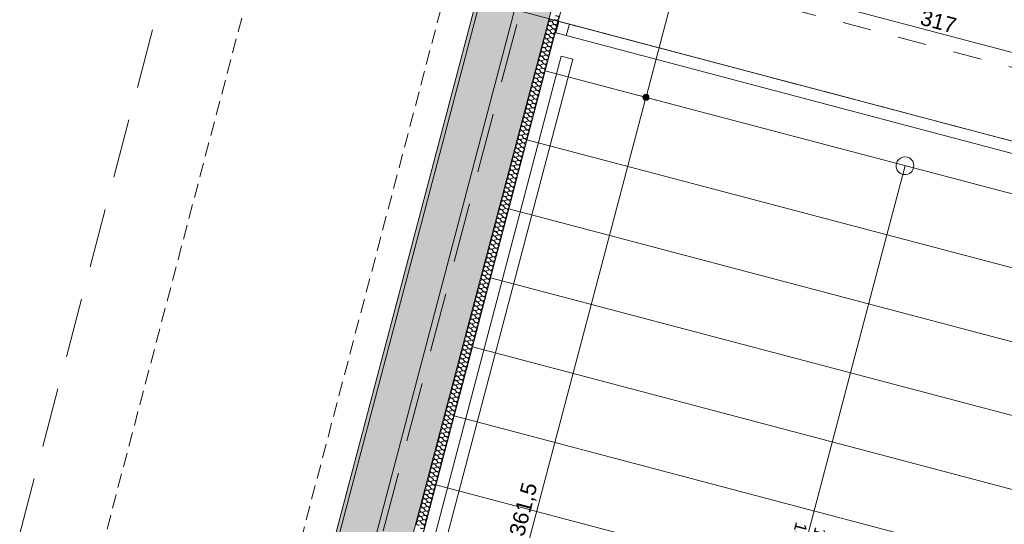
# Model space of a CAD drawing. Header units: millimetres. Extents: x -176817 to 18864955, y -12996033 to 201123.
# Tile 184 of 256: x 156205 to 160346, y -1598 to 523. Entities that reach past the tile are written whole.
import ezdxf
from ezdxf.enums import TextEntityAlignment as Align

# ---------------------------------------------------------------- set-up
doc = ezdxf.new("R2010")
doc.units = ezdxf.units.MM
doc.header["$MEASUREMENT"] = 0
for name, pattern in [('Przerywana', [240, 120, -120]), ('Przerywana długa', [390, 250, -140]), ('Przerywana gęsta', [90, 60, -30])]:
    doc.linetypes.add(name, pattern=pattern)
for name, color, linetype in [('210-A Strefy', 7, 'Continuous'), ('213-A Wymiarowanie wewnętrzne', 7, 'Continuous'), ('215-A Wymiarowanie wewnętrzne 1_50', 7, 'Continuous'), ('230-A Ściany wewnętrzne', 7, 'Continuous'), ('250-A Schody Pochylnie', 7, 'Continuous'), ('260-A Balustrady', 7, 'Continuous'), ('292-PPOŻ - Linie', 7, 'Continuous'), ('410-K Osie', 7, 'Continuous'), ('450-K Belki', 7, 'Continuous'), ('460-K Stropy', 7, 'Continuous'), ('842-G Opisy PW PZT', 7, 'Continuous')]:
    doc.layers.add(name, color=color, linetype=linetype)
doc.styles.add('STYL_AUTOMATYCZNY_3', font='arial.ttf')
doc.styles.add('STYL_AUTOMATYCZNY_4', font='arial.ttf')
doc.styles.add('STYL_AUTOMATYCZNY_8', font='ARIALN.TTF')
doc.dimstyles.new('STYL_AUTOMATYCZNY__3', dxfattribs={"dimtxt": 64.999998, "dimasz": 47.5, "dimexe": 0.18, "dimexo": 0.0625, "dimgap": 0, "dimtad": 1, "dimdec": 1, "dimlfac": 0.1, "dimzin": 0, "dimdsep": 46, "dimtxsty": 'STYL_AUTOMATYCZNY_4', "dimblk": 'ARROWHEAD_11', "dimblk1": 'ARROWHEAD_11', "dimblk2": 'ARROWHEAD_11', "dimcen": 0.09, "dimclrd": 30, "dimclre": 30, "dimclrt": 30, "dimazin": 0, "dimtfac": 1, "dimtdec": 4, "dimtmove": 0, "dimatfit": 3, "dimfxl": 0, "dimtolj": 1, "dimtzin": 0, "dimarcsym": 0})

# ---------------------------------------------------------------- blocks, each defined once
blk = doc.blocks.new('Strop_11_2', base_point=(159006, 3881))
at = {"layer": '460-K Stropy', "color": 255, "linetype": 'Continuous', "lineweight": 0, "flags": 128}
blk.add_lwpolyline([(159006, 3881), (158141.1, 603.2), (161689.6, -333.1), (161638.6, -526.6), (164703.7, -1335.4), (167169.6, 8009.8), (162828.2, 9155.4), (162145.8, 6569.2), (161952.4, 6620.2), (161832.5, 6165.8), (162025.9, 6114.7), (161770.7, 5147.8), (161577.4, 5198.9), (161460, 4754.1), (161653.4, 4703.1), (161398.1, 3735.6), (161204.7, 3786.6), (161084.9, 3332.4)], close=True, dxfattribs=at)
blk = doc.blocks.new('Komunikacja pionowa - Klatka K2_K2.1_22_2', base_point=(161805.5, 392.7))
at = {"layer": '210-A Strefy', "color": 7, "linetype": 'Continuous', "lineweight": 0, "flags": 128}
blk.add_lwpolyline([(156560.1, -6720.8), (162806.3, -8369), (165520.2, 1913.9), (159273.5, 3562.2)], close=True, dxfattribs=at)
blk = doc.blocks.new('Schody_9_2')
at = {"layer": '250-A Schody Pochylnie', "color": 7, "linetype": 'Continuous', "lineweight": 0}
for p, q in [((158338.4, 18.5), (158415, 308.6)), ((158415, 308.6), (161441.4, -490)), ((158261.9, -271.6), (158338.4, 18.5)), ((161364.8, -780.1), (158338.4, 18.5)), ((158338.4, 18.5), (161364.8, -780.1)), ((159928.2, -90.7), (159851.6, -380.8)), ((158185.3, -561.6), (158261.9, -271.6)), ((161288.3, -1070.2), (158261.9, -271.6)), ((158261.9, -271.6), (161288.3, -1070.2)), ((159851.6, -380.8), (159086.2, -3281.5)), ((161441.4, -490), (161364.8, -780.1)), ((158108.8, -851.7), (158185.3, -561.6)), ((161211.8, -1360.2), (158185.3, -561.6)), ((158185.3, -561.6), (161211.8, -1360.2)), ((161364.8, -780.1), (161288.3, -1070.2)), ((158032.3, -1141.8), (158108.8, -851.7)), ((161135.2, -1650.3), (158108.8, -851.7)), ((158108.8, -851.7), (161135.2, -1650.3)), ((161288.3, -1070.2), (161211.8, -1360.2)), ((157955.7, -1431.9), (158032.3, -1141.8)), ((161058.7, -1940.4), (158032.3, -1141.8)), ((158032.3, -1141.8), (161058.7, -1940.4)), ((161211.8, -1360.2), (161135.2, -1650.3)), ((157879.2, -1721.9), (157955.7, -1431.9)), ((160982.1, -2230.4), (157955.7, -1431.9)), ((157955.7, -1431.9), (160982.1, -2230.4)), ((161135.2, -1650.3), (161058.7, -1940.4)), ((157802.6, -2012), (157879.2, -1721.9)), ((160905.6, -2520.5), (157879.2, -1721.9)), ((157879.2, -1721.9), (160905.6, -2520.5)), ((161058.7, -1940.4), (160982.1, -2230.4)), ((157726.1, -2302.1), (157802.6, -2012)), ((160829, -2810.6), (157802.6, -2012)), ((157802.6, -2012), (160829, -2810.6)), ((160982.1, -2230.4), (160905.6, -2520.5)), ((157649.6, -2592.1), (157726.1, -2302.1)), ((160752.5, -3100.7), (157726.1, -2302.1)), ((157726.1, -2302.1), (160752.5, -3100.7)), ((160905.6, -2520.5), (160829, -2810.6)), ((157573, -2882.2), (157649.6, -2592.1)), ((160676, -3390.7), (157649.6, -2592.1)), ((157649.6, -2592.1), (160676, -3390.7)), ((160829, -2810.6), (160752.5, -3100.7)), ((157496.5, -3172.3), (157573, -2882.2)), ((160599.4, -3680.8), (157573, -2882.2)), ((157573, -2882.2), (160599.4, -3680.8)), ((159009.7, -3571.6), (157573, -2882.2)), ((160752.5, -3100.7), (160676, -3390.7)), ((157492.6, -3186.8), (157496.5, -3172.3)), ((160519.1, -3985.4), (157492.6, -3186.8)), ((159086.2, -3281.5), (159009.7, -3571.6)), ((160676, -3390.7), (160599.4, -3680.8)), ((160599.4, -3680.8), (159009.7, -3571.6)), ((160599.4, -3680.8), (160522.9, -3970.9)), ((160522.9, -3970.9), (160519.1, -3985.4))]:
    blk.add_line(p, q, dxfattribs=at)
at = {"layer": '250-A Schody Pochylnie', "color": 7, "linetype": 'Continuous', "lineweight": 0, "flags": 128}
blk.add_lwpolyline([(159964.4, -100.3, -1), (159891.9, -81.2, -1)], format="xyb", close=True, dxfattribs=at)
at = {"layer": '250-A Schody Pochylnie', "color": 7, "lineweight": 0, "char_height": 50, "rotation": 255.2183, "style": 'STYL_AUTOMATYCZNY_3'}
for insert, attachment_point in [((159457.9, -1828.2), 2), ((159476.1, -1833), 8)]:
    blk.add_mtext('\\A1;{\\pqc;\\pt0,3550;\\fArial|b0|i0|c238|p0;\\W1.000000;13 x \\fArial|b0|i0|c238|p0;\\W1.000000;16,2\\fArial|b0|i0|c238|p0;\\W1.000000;\\A1{\\H.66x;\\S^  ;}\\fArial|b0|i0|c238|p0;\\W1.000000;\\fArial|b0|i0|c238|p0;\\W1.000000; x \\fArial|b0|i0|c238|p0;\\W1.000000;30\\fArial|b0|i0|c238|p0;\\W1.000000;\\A1{\\H.66x;\\S^  ;}\\fArial|b0|i0|c238|p0;\\W1.000000;\\fArial|b0|i0|c238|p0;\\W1.000000;\\fArial|b0|i0|c238|p0;\\W1.000000;\\fArial|b0|i0|c238|p0;\\W1.000000;\\A1{\\H.66x;\\S^  ;}\\fArial|b0|i0|c238|p0;\\W1.000000;}', dxfattribs=dict(at, insert=insert, attachment_point=attachment_point))
blk = doc.blocks.new('*X914')
at = {"layer": '230-A Ściany wewnętrzne', "color": 7, "linetype": 'Continuous', "lineweight": 0}
for p, q in [((158449.3, 502), (158440.5, 498.4)), ((158450.3, 505.7), (158444.4, 513.2)), ((158454.1, 520.4), (158445.3, 516.9)), ((158435.7, 450.4), (158429.8, 457.9)), ((158439.6, 465.2), (158430.7, 461.6)), ((158440.5, 468.9), (158434.6, 476.3)), ((158444.4, 483.6), (158435.6, 480)), ((158445.4, 487.3), (158439.5, 494.8)), ((158426, 413.6), (158420.1, 421.1)), ((158429.8, 428.3), (158421, 424.8)), ((158430.8, 432), (158424.9, 439.5)), ((158434.7, 446.8), (158425.9, 443.2)), ((158415.3, 373.1), (158406.4, 369.5)), ((158416.2, 376.8), (158410.3, 384.2)), ((158420.1, 391.5), (158411.3, 387.9)), ((158421.1, 395.2), (158415.2, 402.7)), ((158425, 409.9), (158416.2, 406.3)), ((158405.5, 336.3), (158396.7, 332.7)), ((158406.5, 339.9), (158400.6, 347.4)), ((158410.4, 354.7), (158401.6, 351.1)), ((158411.4, 358.4), (158405.5, 365.8)), ((158391.9, 284.7), (158386, 292.2)), ((158395.8, 299.4), (158387, 295.8)), ((158396.8, 303.1), (158390.9, 310.6)), ((158400.7, 317.8), (158391.9, 314.3)), ((158401.7, 321.5), (158395.8, 329)), ((158382.2, 247.9), (158376.3, 255.3)), ((158386.1, 262.6), (158377.3, 259)), ((158387.1, 266.3), (158381.2, 273.7)), ((158391, 281), (158382.1, 277.4)), ((158371.5, 207.3), (158362.7, 203.8)), ((158372.5, 211), (158366.6, 218.5)), ((158376.4, 225.8), (158367.6, 222.2)), ((158377.4, 229.4), (158371.5, 236.9)), ((158381.3, 244.2), (158372.4, 240.6)), ((158361.8, 170.5), (158353, 166.9)), ((158362.8, 174.2), (158356.9, 181.7)), ((158366.7, 188.9), (158357.8, 185.3)), ((158367.6, 192.6), (158361.7, 200.1)), ((158348.2, 118.9), (158342.3, 126.4)), ((158352.1, 133.7), (158343.3, 130.1)), ((158353.1, 137.4), (158347.2, 144.8)), ((158357, 152.1), (158348.1, 148.5)), ((158357.9, 155.8), (158352, 163.2)), ((158338.5, 82.1), (158332.6, 89.6)), ((158342.4, 96.8), (158333.5, 93.3)), ((158343.3, 100.5), (158337.4, 108)), ((158347.2, 115.3), (158338.4, 111.7)), ((158327.8, 41.6), (158319, 38)), ((158328.8, 45.3), (158322.9, 52.7)), ((158332.7, 60), (158323.8, 56.4)), ((158333.6, 63.7), (158327.7, 71.2)), ((158337.5, 78.4), (158328.7, 74.8)), ((158318.1, 4.8), (158309.2, 1.2)), ((158319, 8.4), (158313.1, 15.9)), ((158322.9, 23.2), (158314.1, 19.6)), ((158323.9, 26.9), (158318, 34.3)), ((158304.5, -46.8), (158298.6, -39.3)), ((158308.4, -32.1), (158299.5, -35.7)), ((158309.3, -28.4), (158303.4, -20.9)), ((158313.2, -13.7), (158304.4, -17.2)), ((158314.2, -10), (158308.3, -2.5)), ((158294.7, -83.7), (158288.8, -76.2)), ((158298.6, -68.9), (158289.8, -72.5)), ((158299.6, -65.2), (158293.7, -57.8)), ((158303.5, -50.5), (158294.7, -54.1)), ((158284.1, -124.2), (158275.2, -127.7)), ((158285, -120.5), (158279.1, -113)), ((158288.9, -105.8), (158280.1, -109.3)), ((158289.9, -102.1), (158284, -94.6)), ((158293.8, -87.3), (158284.9, -90.9)), ((158274.3, -161), (158265.5, -164.6)), ((158275.3, -157.3), (158269.4, -149.9)), ((158279.2, -142.6), (158270.4, -146.2)), ((158280.2, -138.9), (158274.3, -131.4)), ((158260.7, -212.6), (158254.8, -205.1)), ((158264.6, -197.8), (158255.8, -201.4)), ((158265.6, -194.2), (158259.7, -186.7)), ((158269.5, -179.4), (158260.6, -183)), ((158270.4, -175.7), (158264.5, -168.3)), ((158251, -249.4), (158245.1, -241.9)), ((158254.9, -234.7), (158246.1, -238.3)), ((158255.9, -231), (158250, -223.5)), ((158259.8, -216.3), (158250.9, -219.8)), ((158241.3, -286.2), (158235.4, -278.8)), ((158245.2, -271.5), (158236.4, -275.1)), ((158246.1, -267.8), (158240.2, -260.4)), ((158250, -253.1), (158241.2, -256.7)), ((158230.6, -326.8), (158221.8, -330.3)), ((158231.6, -323.1), (158225.7, -315.6)), ((158235.5, -308.3), (158226.6, -311.9)), ((158236.4, -304.7), (158230.5, -297.2)), ((158240.3, -289.9), (158231.5, -293.5)), ((158217, -378.3), (158211.1, -370.9)), ((158220.9, -363.6), (158212.1, -367.2)), ((158221.8, -359.9), (158215.9, -352.4)), ((158225.7, -345.2), (158216.9, -348.8)), ((158226.7, -341.5), (158220.8, -334)), ((158207.3, -415.2), (158201.4, -407.7)), ((158211.2, -400.4), (158202.3, -404)), ((158212.1, -396.7), (158206.2, -389.3)), ((158216, -382), (158207.2, -385.6)), ((158197.5, -452), (158191.6, -444.5)), ((158201.4, -437.3), (158192.6, -440.8)), ((158202.4, -433.6), (158196.5, -426.1)), ((158206.3, -418.8), (158197.5, -422.4)), ((158186.9, -492.5), (158178, -496.1)), ((158187.8, -488.8), (158181.9, -481.4)), ((158191.7, -474.1), (158182.9, -477.7)), ((158192.7, -470.4), (158186.8, -462.9)), ((158196.6, -455.7), (158187.8, -459.3)), ((158173.2, -544.1), (158167.3, -536.6)), ((158177.1, -529.3), (158168.3, -532.9)), ((158178.1, -525.7), (158172.2, -518.2)), ((158182, -510.9), (158173.2, -514.5)), ((158183, -507.2), (158177.1, -499.8)), ((158163.5, -580.9), (158157.6, -573.4)), ((158167.4, -566.2), (158158.6, -569.8)), ((158168.4, -562.5), (158162.5, -555)), ((158172.3, -547.8), (158163.5, -551.3)), ((158153.8, -617.7), (158147.9, -610.3)), ((158157.7, -603), (158148.9, -606.6)), ((158158.7, -599.3), (158152.8, -591.9)), ((158162.6, -584.6), (158153.7, -588.2)), ((158143.1, -658.3), (158134.3, -661.8)), ((158144.1, -654.6), (158138.2, -647.1)), ((158148, -639.9), (158139.2, -643.4)), ((158149, -636.2), (158143, -628.7)), ((158152.8, -621.4), (158144, -625)), ((158129.5, -709.8), (158123.6, -702.4)), ((158133.4, -695.1), (158124.6, -698.7)), ((158134.4, -691.4), (158128.5, -683.9)), ((158138.3, -676.7), (158129.4, -680.3)), ((158139.2, -673), (158133.3, -665.5)), ((158119.8, -746.7), (158113.9, -739.2)), ((158123.7, -731.9), (158114.9, -735.5)), ((158124.7, -728.3), (158118.7, -720.8)), ((158128.5, -713.5), (158119.7, -717.1)), ((158110.1, -783.5), (158104.2, -776)), ((158114, -768.8), (158105.1, -772.4)), ((158114.9, -765.1), (158109, -757.6)), ((158118.8, -750.4), (158110, -753.9)), ((158099.4, -824), (158090.6, -827.6)), ((158100.4, -820.3), (158094.4, -812.9)), ((158104.2, -805.6), (158095.4, -809.2)), ((158105.2, -801.9), (158099.3, -794.5)), ((158109.1, -787.2), (158100.3, -790.8)), ((158085.8, -875.6), (158079.9, -868.1)), ((158089.7, -860.9), (158080.8, -864.4)), ((158090.6, -857.2), (158084.7, -849.7)), ((158094.5, -842.4), (158085.7, -846)), ((158095.5, -838.8), (158089.6, -831.3)), ((158076.1, -912.4), (158070.1, -905)), ((158079.9, -897.7), (158071.1, -901.3)), ((158080.9, -894), (158075, -886.5)), ((158084.8, -879.3), (158076, -882.9)), ((158066.3, -949.3), (158060.4, -941.8)), ((158070.2, -934.5), (158061.4, -938.1)), ((158071.2, -930.8), (158065.3, -923.4)), ((158075.1, -916.1), (158066.3, -919.7)), ((158055.6, -989.8), (158046.8, -993.4)), ((158056.6, -986.1), (158050.7, -978.6)), ((158060.5, -971.4), (158051.7, -974.9)), ((158061.5, -967.7), (158055.6, -960.2)), ((158065.4, -952.9), (158056.5, -956.5)), ((158042, -1041.3), (158036.1, -1033.9)), ((158045.9, -1026.6), (158037.1, -1030.2)), ((158046.9, -1022.9), (158041, -1015.5)), ((158050.8, -1008.2), (158042, -1011.8)), ((158051.8, -1004.5), (158045.8, -997)), ((158032.3, -1078.2), (158026.4, -1070.7)), ((158036.2, -1063.4), (158027.4, -1067)), ((158037.2, -1059.8), (158031.3, -1052.3)), ((158041.1, -1045), (158032.2, -1048.6)), ((158022.6, -1115), (158016.7, -1107.5)), ((158026.5, -1100.3), (158017.7, -1103.9)), ((158027.5, -1096.6), (158021.5, -1089.1)), ((158031.3, -1081.9), (158022.5, -1085.4)), ((158011.9, -1155.5), (158003.1, -1159.1)), ((158012.9, -1151.8), (158007, -1144.4)), ((158016.8, -1137.1), (158007.9, -1140.7)), ((158017.7, -1133.4), (158011.8, -1126)), ((158021.6, -1118.7), (158012.8, -1122.3)), ((157998.3, -1207.1), (157992.4, -1199.6)), ((158002.2, -1192.4), (157993.4, -1195.9)), ((158003.2, -1188.7), (157997.2, -1181.2)), ((158007, -1173.9), (157998.2, -1177.5)), ((158008, -1170.3), (158002.1, -1162.8)), ((157988.6, -1243.9), (157982.7, -1236.5)), ((157992.5, -1229.2), (157983.6, -1232.8)), ((157993.4, -1225.5), (157987.5, -1218)), ((157997.3, -1210.8), (157988.5, -1214.4)), ((157978.9, -1280.8), (157972.9, -1273.3)), ((157982.7, -1266), (157973.9, -1269.6)), ((157983.7, -1262.4), (157977.8, -1254.9)), ((157987.6, -1247.6), (157978.8, -1251.2)), ((157968.2, -1321.3), (157959.3, -1324.9)), ((157969.1, -1317.6), (157963.2, -1310.1)), ((157973, -1302.9), (157964.2, -1306.5)), ((157974, -1299.2), (157968.1, -1291.7)), ((157977.9, -1284.5), (157969.1, -1288)), ((157954.6, -1372.9), (157948.6, -1365.4)), ((157958.4, -1358.1), (157949.6, -1361.7)), ((157959.4, -1354.4), (157953.5, -1347)), ((157963.3, -1339.7), (157954.5, -1343.3)), ((157964.3, -1336), (157958.4, -1328.6)), ((157944.8, -1409.7), (157938.9, -1402.2)), ((157948.7, -1395), (157939.9, -1398.5)), ((157949.7, -1391.3), (157943.8, -1383.8)), ((157953.6, -1376.5), (157944.8, -1380.1)), ((157935.1, -1446.5), (157929.2, -1439.1)), ((157939, -1431.8), (157930.2, -1435.4)), ((157940, -1428.1), (157934.1, -1420.6)), ((157943.9, -1413.4), (157935, -1417)), ((157924.4, -1487), (157915.6, -1490.6)), ((157925.4, -1483.4), (157919.5, -1475.9)), ((157929.3, -1468.6), (157920.5, -1472.2)), ((157930.3, -1464.9), (157924.3, -1457.5)), ((157934.1, -1450.2), (157925.3, -1453.8)), ((157910.8, -1538.6), (157904.9, -1531.1)), ((157914.7, -1523.9), (157905.9, -1527.5)), ((157915.7, -1520.2), (157909.8, -1512.7)), ((157919.6, -1505.5), (157910.7, -1509)), ((157920.5, -1501.8), (157914.6, -1494.3)), ((157901.1, -1575.4), (157895.2, -1568)), ((157905, -1560.7), (157896.2, -1564.3)), ((157906, -1557), (157900, -1549.6)), ((157909.8, -1542.3), (157901, -1545.9)), ((157896.2, -1593.9), (157890.3, -1586.4)), ((157900.1, -1579.1), (157891.3, -1582.7))]:
    blk.add_line(p, q, dxfattribs=at)
for centre, start, end in [((158462.6, 530), 218.3481, 112.0879), ((158432, 488.8), 38.3481, 165.218), ((158436.9, 507.3), 165.218, 292.0879), ((158436.9, 507.3), 38.3481, 165.218), ((158441.7, 525.7), 165.218, 292.0879), ((158452.9, 493.2), 218.3481, 112.0879), ((158457.7, 511.6), 218.3481, 112.0879), ((158422.3, 452), 38.3481, 165.218), ((158427.2, 470.4), 165.218, 292.0879), ((158427.2, 470.4), 38.3481, 165.218), ((158432, 488.8), 165.218, 292.0879), ((158443.1, 456.4), 218.3481, 112.0879), ((158448, 474.8), 218.3481, 112.0879), ((158412.6, 415.2), 165.218, 292.0879), ((158412.6, 415.2), 38.3481, 165.218), ((158417.4, 433.6), 165.218, 292.0879), ((158417.4, 433.6), 38.3481, 165.218), ((158422.3, 452), 165.218, 292.0879), ((158433.4, 419.5), 218.3481, 112.0879), ((158438.3, 437.9), 218.3481, 112.0879), ((158402.9, 378.3), 165.218, 292.0879), ((158402.9, 378.3), 38.3481, 165.218), ((158407.7, 396.8), 165.218, 292.0879), ((158407.7, 396.8), 38.3481, 165.218), ((158418.9, 364.3), 218.3481, 112.0879), ((158423.7, 382.7), 218.3481, 112.0879), ((158428.6, 401.1), 218.3481, 112.0879), ((158388.3, 323.1), 38.3481, 165.218), ((158393.1, 341.5), 165.218, 292.0879), ((158393.1, 341.5), 38.3481, 165.218), ((158398, 359.9), 165.218, 292.0879), ((158398, 359.9), 38.3481, 165.218), ((158409.1, 327.4), 218.3481, 112.0879), ((158414, 345.9), 218.3481, 112.0879), ((158378.6, 286.3), 38.3481, 165.218), ((158383.4, 304.7), 165.218, 292.0879), ((158383.4, 304.7), 38.3481, 165.218), ((158388.3, 323.1), 165.218, 292.0879), ((158399.4, 290.6), 218.3481, 112.0879), ((158404.3, 309), 218.3481, 112.0879), ((158368.8, 249.4), 165.218, 292.0879), ((158368.8, 249.4), 38.3481, 165.218), ((158373.7, 267.8), 165.218, 292.0879), ((158373.7, 267.8), 38.3481, 165.218), ((158378.6, 286.3), 165.218, 292.0879), ((158389.7, 253.8), 218.3481, 112.0879), ((158394.6, 272.2), 218.3481, 112.0879), ((158359.1, 212.6), 165.218, 292.0879), ((158359.1, 212.6), 38.3481, 165.218), ((158364, 231), 165.218, 292.0879), ((158364, 231), 38.3481, 165.218), ((158375.1, 198.5), 218.3481, 112.0879), ((158380, 216.9), 218.3481, 112.0879), ((158384.8, 235.4), 218.3481, 112.0879), ((158344.5, 157.3), 38.3481, 165.218), ((158349.4, 175.8), 165.218, 292.0879), ((158349.4, 175.8), 38.3481, 165.218), ((158354.3, 194.2), 165.218, 292.0879), ((158354.3, 194.2), 38.3481, 165.218), ((158365.4, 161.7), 218.3481, 112.0879), ((158370.3, 180.1), 218.3481, 112.0879), ((158334.8, 120.5), 38.3481, 165.218), ((158339.7, 138.9), 165.218, 292.0879), ((158339.7, 138.9), 38.3481, 165.218), ((158344.5, 157.3), 165.218, 292.0879), ((158355.7, 124.8), 218.3481, 112.0879), ((158360.5, 143.3), 218.3481, 112.0879), ((158325.1, 83.7), 165.218, 292.0879), ((158325.1, 83.7), 38.3481, 165.218), ((158330, 102.1), 165.218, 292.0879), ((158330, 102.1), 38.3481, 165.218), ((158334.8, 120.5), 165.218, 292.0879), ((158346, 88), 218.3481, 112.0879), ((158350.8, 106.4), 218.3481, 112.0879), ((158315.4, 46.8), 165.218, 292.0879), ((158315.4, 46.8), 38.3481, 165.218), ((158320.2, 65.2), 165.218, 292.0879), ((158320.2, 65.2), 38.3481, 165.218), ((158331.4, 32.8), 218.3481, 112.0879), ((158336.2, 51.2), 218.3481, 112.0879), ((158341.1, 69.6), 218.3481, 112.0879), ((158300.8, -8.4), 38.3481, 165.218), ((158305.7, 10), 165.218, 292.0879), ((158305.7, 10), 38.3481, 165.218), ((158310.5, 28.4), 165.218, 292.0879), ((158310.5, 28.4), 38.3481, 165.218), ((158321.7, -4.1), 218.3481, 112.0879), ((158326.5, 14.3), 218.3481, 112.0879), ((158291.1, -45.3), 38.3481, 165.218), ((158295.9, -26.8), 165.218, 292.0879), ((158295.9, -26.8), 38.3481, 165.218), ((158300.8, -8.4), 165.218, 292.0879), ((158311.9, -40.9), 218.3481, 112.0879), ((158316.8, -22.5), 218.3481, 112.0879), ((158281.4, -82.1), 165.218, 292.0879), ((158281.4, -82.1), 38.3481, 165.218), ((158286.2, -63.7), 165.218, 292.0879), ((158286.2, -63.7), 38.3481, 165.218), ((158291.1, -45.3), 165.218, 292.0879), ((158302.2, -77.7), 218.3481, 112.0879), ((158307.1, -59.3), 218.3481, 112.0879), ((158271.6, -118.9), 165.218, 292.0879), ((158271.6, -118.9), 38.3481, 165.218), ((158276.5, -100.5), 165.218, 292.0879), ((158276.5, -100.5), 38.3481, 165.218), ((158287.6, -133), 218.3481, 112.0879), ((158292.5, -114.6), 218.3481, 112.0879), ((158297.4, -96.2), 218.3481, 112.0879), ((158257.1, -174.2), 38.3481, 165.218), ((158261.9, -155.8), 165.218, 292.0879), ((158261.9, -155.8), 38.3481, 165.218), ((158266.8, -137.3), 165.218, 292.0879), ((158266.8, -137.3), 38.3481, 165.218), ((158277.9, -169.8), 218.3481, 112.0879), ((158282.8, -151.4), 218.3481, 112.0879), ((158247.3, -211), 38.3481, 165.218), ((158252.2, -192.6), 165.218, 292.0879), ((158252.2, -192.6), 38.3481, 165.218), ((158257.1, -174.2), 165.218, 292.0879), ((158268.2, -206.7), 218.3481, 112.0879), ((158273.1, -188.2), 218.3481, 112.0879), ((158237.6, -247.8), 165.218, 292.0879), ((158237.6, -247.8), 38.3481, 165.218), ((158242.5, -229.4), 165.218, 292.0879), ((158242.5, -229.4), 38.3481, 165.218), ((158247.3, -211), 165.218, 292.0879), ((158258.5, -243.5), 218.3481, 112.0879), ((158263.3, -225.1), 218.3481, 112.0879), ((158227.9, -284.7), 165.218, 292.0879), ((158227.9, -284.7), 38.3481, 165.218), ((158232.8, -266.3), 165.218, 292.0879), ((158232.8, -266.3), 38.3481, 165.218), ((158243.9, -298.7), 218.3481, 112.0879), ((158248.8, -280.3), 218.3481, 112.0879), ((158253.6, -261.9), 218.3481, 112.0879), ((158213.3, -339.9), 38.3481, 165.218), ((158218.2, -321.5), 165.218, 292.0879), ((158218.2, -321.5), 38.3481, 165.218), ((158223, -303.1), 165.218, 292.0879), ((158223, -303.1), 38.3481, 165.218), ((158234.2, -335.6), 218.3481, 112.0879), ((158239, -317.2), 218.3481, 112.0879), ((158203.6, -376.8), 38.3481, 165.218), ((158208.5, -358.3), 165.218, 292.0879), ((158208.5, -358.3), 38.3481, 165.218), ((158213.3, -339.9), 165.218, 292.0879), ((158224.5, -372.4), 218.3481, 112.0879), ((158229.3, -354), 218.3481, 112.0879), ((158193.9, -413.6), 165.218, 292.0879), ((158193.9, -413.6), 38.3481, 165.218), ((158198.7, -395.2), 165.218, 292.0879), ((158198.7, -395.2), 38.3481, 165.218), ((158203.6, -376.8), 165.218, 292.0879), ((158214.7, -409.3), 218.3481, 112.0879), ((158219.6, -390.8), 218.3481, 112.0879), ((158184.2, -450.4), 165.218, 292.0879), ((158184.2, -450.4), 38.3481, 165.218), ((158189, -432), 165.218, 292.0879), ((158189, -432), 38.3481, 165.218), ((158200.2, -464.5), 218.3481, 112.0879), ((158205, -446.1), 218.3481, 112.0879), ((158209.9, -427.7), 218.3481, 112.0879), ((158169.6, -505.7), 38.3481, 165.218), ((158174.5, -487.3), 165.218, 292.0879), ((158174.5, -487.3), 38.3481, 165.218), ((158179.3, -468.9), 165.218, 292.0879), ((158179.3, -468.9), 38.3481, 165.218), ((158190.4, -501.3), 218.3481, 112.0879), ((158195.3, -482.9), 218.3481, 112.0879), ((158159.9, -542.5), 38.3481, 165.218), ((158164.7, -524.1), 165.218, 292.0879), ((158164.7, -524.1), 38.3481, 165.218), ((158169.6, -505.7), 165.218, 292.0879), ((158180.7, -538.2), 218.3481, 112.0879), ((158185.6, -519.8), 218.3481, 112.0879), ((158150.2, -579.4), 165.218, 292.0879), ((158150.2, -579.4), 38.3481, 165.218), ((158155, -560.9), 165.218, 292.0879), ((158155, -560.9), 38.3481, 165.218), ((158159.9, -542.5), 165.218, 292.0879), ((158171, -575), 218.3481, 112.0879), ((158175.9, -556.6), 218.3481, 112.0879), ((158140.4, -616.2), 165.218, 292.0879), ((158140.4, -616.2), 38.3481, 165.218), ((158145.3, -597.8), 165.218, 292.0879), ((158145.3, -597.8), 38.3481, 165.218), ((158156.4, -630.3), 218.3481, 112.0879), ((158161.3, -611.8), 218.3481, 112.0879), ((158166.1, -593.4), 218.3481, 112.0879), ((158125.9, -671.4), 38.3481, 165.218), ((158130.7, -653), 165.218, 292.0879), ((158130.7, -653), 38.3481, 165.218), ((158135.6, -634.6), 165.218, 292.0879), ((158135.6, -634.6), 38.3481, 165.218), ((158146.7, -667.1), 218.3481, 112.0879), ((158151.6, -648.7), 218.3481, 112.0879), ((158116.1, -708.3), 38.3481, 165.218), ((158121, -689.9), 165.218, 292.0879), ((158121, -689.9), 38.3481, 165.218), ((158125.9, -671.4), 165.218, 292.0879), ((158137, -703.9), 218.3481, 112.0879), ((158141.8, -685.5), 218.3481, 112.0879), ((158106.4, -745.1), 165.218, 292.0879), ((158106.4, -745.1), 38.3481, 165.218), ((158111.3, -726.7), 165.218, 292.0879), ((158111.3, -726.7), 38.3481, 165.218), ((158116.1, -708.3), 165.218, 292.0879), ((158127.3, -740.8), 218.3481, 112.0879), ((158132.1, -722.3), 218.3481, 112.0879), ((158096.7, -781.9), 165.218, 292.0879), ((158096.7, -781.9), 38.3481, 165.218), ((158101.6, -763.5), 165.218, 292.0879), ((158101.6, -763.5), 38.3481, 165.218), ((158112.7, -796), 218.3481, 112.0879), ((158117.5, -777.6), 218.3481, 112.0879), ((158122.4, -759.2), 218.3481, 112.0879), ((158082.1, -837.2), 38.3481, 165.218), ((158087, -818.8), 165.218, 292.0879), ((158087, -818.8), 38.3481, 165.218), ((158091.8, -800.4), 165.218, 292.0879), ((158091.8, -800.4), 38.3481, 165.218), ((158103, -832.8), 218.3481, 112.0879), ((158107.8, -814.4), 218.3481, 112.0879), ((158072.4, -874), 38.3481, 165.218), ((158077.3, -855.6), 165.218, 292.0879), ((158077.3, -855.6), 38.3481, 165.218), ((158082.1, -837.2), 165.218, 292.0879), ((158093.2, -869.7), 218.3481, 112.0879), ((158098.1, -851.3), 218.3481, 112.0879), ((158062.7, -910.9), 165.218, 292.0879), ((158062.7, -910.9), 38.3481, 165.218), ((158067.5, -892.4), 165.218, 292.0879), ((158067.5, -892.4), 38.3481, 165.218), ((158072.4, -874), 165.218, 292.0879), ((158083.5, -906.5), 218.3481, 112.0879), ((158088.4, -888.1), 218.3481, 112.0879), ((158053, -947.7), 165.218, 292.0879), ((158053, -947.7), 38.3481, 165.218), ((158057.8, -929.3), 165.218, 292.0879), ((158057.8, -929.3), 38.3481, 165.218), ((158068.9, -961.8), 218.3481, 112.0879), ((158073.8, -943.4), 218.3481, 112.0879), ((158078.7, -924.9), 218.3481, 112.0879), ((158038.4, -1003), 38.3481, 165.218), ((158043.2, -984.5), 165.218, 292.0879), ((158043.2, -984.5), 38.3481, 165.218), ((158048.1, -966.1), 165.218, 292.0879), ((158048.1, -966.1), 38.3481, 165.218), ((158059.2, -998.6), 218.3481, 112.0879), ((158064.1, -980.2), 218.3481, 112.0879), ((158028.7, -1039.8), 38.3481, 165.218), ((158033.5, -1021.4), 165.218, 292.0879), ((158033.5, -1021.4), 38.3481, 165.218), ((158038.4, -1003), 165.218, 292.0879), ((158049.5, -1035.4), 218.3481, 112.0879), ((158054.4, -1017), 218.3481, 112.0879), ((158018.9, -1076.6), 165.218, 292.0879), ((158018.9, -1076.6), 38.3481, 165.218), ((158023.8, -1058.2), 165.218, 292.0879), ((158023.8, -1058.2), 38.3481, 165.218), ((158028.7, -1039.8), 165.218, 292.0879), ((158039.8, -1072.3), 218.3481, 112.0879), ((158044.6, -1053.9), 218.3481, 112.0879), ((158009.2, -1113.5), 165.218, 292.0879), ((158009.2, -1113.5), 38.3481, 165.218), ((158014.1, -1095), 165.218, 292.0879), ((158014.1, -1095), 38.3481, 165.218), ((158030.1, -1109.1), 218.3481, 112.0879), ((158034.9, -1090.7), 218.3481, 112.0879), ((157994.6, -1168.7), 38.3481, 165.218), ((157999.5, -1150.3), 165.218, 292.0879), ((157999.5, -1150.3), 38.3481, 165.218), ((158004.4, -1131.9), 165.218, 292.0879), ((158004.4, -1131.9), 38.3481, 165.218), ((158015.5, -1164.4), 218.3481, 112.0879), ((158020.3, -1145.9), 218.3481, 112.0879), ((158025.2, -1127.5), 218.3481, 112.0879), ((157984.9, -1205.5), 38.3481, 165.218), ((157989.8, -1187.1), 165.218, 292.0879), ((157989.8, -1187.1), 38.3481, 165.218), ((157994.6, -1168.7), 165.218, 292.0879), ((158005.8, -1201.2), 218.3481, 112.0879), ((158010.6, -1182.8), 218.3481, 112.0879), ((157975.2, -1242.4), 165.218, 292.0879), ((157975.2, -1242.4), 38.3481, 165.218), ((157980.1, -1224), 165.218, 292.0879), ((157980.1, -1224), 38.3481, 165.218), ((157984.9, -1205.5), 165.218, 292.0879), ((157996, -1238), 218.3481, 112.0879), ((158000.9, -1219.6), 218.3481, 112.0879), ((157965.5, -1279.2), 165.218, 292.0879), ((157965.5, -1279.2), 38.3481, 165.218), ((157970.3, -1260.8), 165.218, 292.0879), ((157970.3, -1260.8), 38.3481, 165.218), ((157986.3, -1274.9), 218.3481, 112.0879), ((157991.2, -1256.4), 218.3481, 112.0879), ((157955.8, -1316), 165.218, 292.0879), ((157955.8, -1316), 38.3481, 165.218), ((157960.6, -1297.6), 165.218, 292.0879), ((157960.6, -1297.6), 38.3481, 165.218), ((157971.7, -1330.1), 218.3481, 112.0879), ((157976.6, -1311.7), 218.3481, 112.0879), ((157981.5, -1293.3), 218.3481, 112.0879), ((157941.2, -1371.3), 38.3481, 165.218), ((157946, -1352.9), 165.218, 292.0879), ((157946, -1352.9), 38.3481, 165.218), ((157950.9, -1334.5), 165.218, 292.0879), ((157950.9, -1334.5), 38.3481, 165.218), ((157962, -1366.9), 218.3481, 112.0879), ((157966.9, -1348.5), 218.3481, 112.0879), ((157931.5, -1408.1), 165.218, 292.0879), ((157931.5, -1408.1), 38.3481, 165.218), ((157936.3, -1389.7), 165.218, 292.0879), ((157936.3, -1389.7), 38.3481, 165.218), ((157941.2, -1371.3), 165.218, 292.0879), ((157952.3, -1403.8), 218.3481, 112.0879), ((157957.2, -1385.4), 218.3481, 112.0879), ((157921.7, -1445), 165.218, 292.0879), ((157921.7, -1445), 38.3481, 165.218), ((157926.6, -1426.5), 165.218, 292.0879), ((157926.6, -1426.5), 38.3481, 165.218), ((157942.6, -1440.6), 218.3481, 112.0879), ((157947.4, -1422.2), 218.3481, 112.0879), ((157912, -1481.8), 165.218, 292.0879), ((157912, -1481.8), 38.3481, 165.218), ((157916.9, -1463.4), 165.218, 292.0879), ((157916.9, -1463.4), 38.3481, 165.218), ((157928, -1495.9), 218.3481, 112.0879), ((157932.9, -1477.4), 218.3481, 112.0879), ((157937.7, -1459), 218.3481, 112.0879), ((157897.4, -1537.1), 38.3481, 165.218), ((157902.3, -1518.6), 165.218, 292.0879), ((157902.3, -1518.6), 38.3481, 165.218), ((157907.2, -1500.2), 165.218, 292.0879), ((157907.2, -1500.2), 38.3481, 165.218), ((157918.3, -1532.7), 218.3481, 112.0879), ((157923.1, -1514.3), 218.3481, 112.0879), ((157887.7, -1573.9), 165.218, 292.0879), ((157887.7, -1573.9), 38.3481, 165.218), ((157892.6, -1555.5), 165.218, 292.0879), ((157892.6, -1555.5), 38.3481, 165.218), ((157897.4, -1537.1), 165.218, 292.0879), ((157908.6, -1569.5), 218.3481, 112.0879), ((157913.4, -1551.1), 218.3481, 112.0879), ((157882.9, -1592.3), 165.218, 292.0879), ((157882.9, -1592.3), 38.3481, 165.218), ((157898.8, -1606.4), 218.3481, 112.0879), ((157903.7, -1588), 218.3481, 112.0879)]:
    blk.add_arc(centre, 9.52, start, end, dxfattribs=at)
blk = doc.blocks.new('Ściana_29_2', base_point=(156334.3, -6831.9))
at = {"layer": '230-A Ściany wewnętrzne', "linetype": 'Continuous', "lineweight": 0, "true_color": 0x000000}
h = blk.add_hatch(dxfattribs=at)
h.set_pattern_fill('Tynk_0002', color=18, style=0, pattern_type=2)
h.set_pattern_definition([(0, (0, 0), (0, 86.60254), [0, -50]), (0, (25, 43.3), (0, 86.60254), [0, -50])])
h.paths.add_polyline_path([(156227.5, -6648.6), (158934.6, 3610.3), (158920.1, 3614.1), (156213, -6644.8)])
h = blk.add_hatch(dxfattribs=at)
h.set_pattern_fill('Beton_zbrojony_0002', color=18, style=0, pattern_type=2)
h.set_pattern_definition([(45, (0, 0), (-49.497475, 49.497475), []), (45, (-24.75, 24.75), (-49.497475, 49.497475), [52.5, -17.5])])
h.paths.add_polyline_path([(156517.6, -6725.1), (159224.7, 3533.7), (158934.6, 3610.3), (156227.5, -6648.6)])
at = {"layer": '230-A Ściany wewnętrzne', "color": 7, "linetype": 'Continuous', "lineweight": 0}
for p, q in [((158934.6, 3610.3), (156227.5, -6648.6)), ((156517.6, -6725.1), (159224.7, 3533.7))]:
    blk.add_line(p, q, dxfattribs=at)
at = {"layer": '230-A Ściany wewnętrzne', "color": 7, "linetype": 'Continuous', "lineweight": 0, "flags": 128}
for points in [[(158920.1, 3614.1), (156408.6, -5903.4)], [(156751.9, -5994), (159263.3, 3523.5)]]:
    blk.add_lwpolyline(points, dxfattribs=at)
at = {"layer": '230-A Ściany wewnętrzne', "color": 7, "lineweight": 0}
blk.add_blockref('*X914', (0, 0), dxfattribs=at)
blk = doc.blocks.new('Belka_190_2', base_point=(158469.4, 671.7))
at = {"layer": '450-K Belki', "color": 39, "linetype": 'Przerywana', "lineweight": 0, "true_color": 0x573938, "flags": 128}
for points in [[(158507.7, 816.7), (164831.2, -851.8)], [(158431.1, 526.7), (164754.7, -1141.9)]]:
    blk.add_lwpolyline(points, dxfattribs=at)
blk = doc.blocks.new('*D3236')
at = {"layer": '213-A Wymiarowanie wewnętrzne', "linetype": 'Continuous', "lineweight": 200}
for points in [[(157879.4, 9304.8), (157880.3, 9300), (157883, 9295.9), (157887.1, 9293.2), (157891.9, 9292.3), (157896.7, 9293.2), (157900.7, 9295.9), (157903.4, 9300), (157904.4, 9304.8), (157903.4, 9309.6), (157900.7, 9313.6), (157896.7, 9316.3), (157891.9, 9317.3), (157887.1, 9316.3), (157883, 9313.6), (157880.3, 9309.6)], [(153911.9, -5730.6), (153912.9, -5735.4), (153915.6, -5739.4), (153919.6, -5742.1), (153924.4, -5743.1), (153929.2, -5742.1), (153933.3, -5739.4), (153936, -5735.4), (153936.9, -5730.6), (153936, -5725.8), (153933.3, -5721.7), (153929.2, -5719), (153924.4, -5718.1), (153919.6, -5719), (153915.6, -5721.7), (153912.9, -5725.8)]]:
    blk.add_hatch(color=30, dxfattribs=at).paths.add_polyline_path(points)
at = {"layer": '213-A Wymiarowanie wewnętrzne', "color": 30, "linetype": 'Continuous', "lineweight": 0}
for p, q in [((157846.6, 9316.7), (157879.8, 9308)), ((157888.7, 9292.7), (153927.6, -5718.5)), ((157904, 9301.6), (157937.2, 9292.8))]:
    blk.add_line(p, q, dxfattribs=at)
blk.add_circle((157891.9, 9304.8), 12.5, dxfattribs=at)
at = {"layer": '213-A Wymiarowanie wewnętrzne', "color": 30, "lineweight": 200, "insert": (155867.1, 1682.6), "char_height": 65, "attachment_point": 7, "rotation": 75.218, "style": 'STYL_AUTOMATYCZNY_4'}
blk.add_mtext('\\A1;{\\pql;\\fArial|b0|i0|c238|p0;\\W1.000000;1\xa0555}', dxfattribs=at)
blk = doc.blocks.new('ARROWHEAD_11')
at = {"color": 0, "linetype": 'Continuous', "lineweight": 0}
blk.add_line((0, 0), (-1, 0), dxfattribs=at)
at = {"color": 0, "linetype": 'Continuous', "lineweight": 0, "const_width": 0.25, "flags": 128}
blk.add_lwpolyline([(-0.125, 0, 1), (0.125, 0, 1)], format="xyb", close=True, dxfattribs=at)
blk = doc.blocks.new('*D3240')
at = {"layer": '213-A Wymiarowanie wewnętrzne', "linetype": 'Continuous', "lineweight": 200}
for points in [[(158826.3, 196.7), (158827.2, 192), (158829.9, 187.9), (158834, 185.2), (158838.8, 184.2), (158843.6, 185.2), (158847.6, 187.9), (158850.3, 192), (158851.3, 196.7), (158850.3, 201.5), (158847.6, 205.6), (158843.6, 208.3), (158838.8, 209.2), (158834, 208.3), (158829.9, 205.6), (158827.2, 201.5)], [(157903.9, -3298.6), (157904.9, -3303.4), (157907.6, -3307.5), (157911.7, -3310.2), (157916.4, -3311.1), (157921.2, -3310.2), (157925.3, -3307.5), (157928, -3303.4), (157928.9, -3298.6), (157928, -3293.8), (157925.3, -3289.8), (157921.2, -3287.1), (157916.4, -3286.1), (157911.7, -3287.1), (157907.6, -3289.8), (157904.9, -3293.8)]]:
    blk.add_hatch(color=30, dxfattribs=at).paths.add_polyline_path(points)
at = {"layer": '213-A Wymiarowanie wewnętrzne', "color": 30, "linetype": 'Continuous', "lineweight": 0}
for p, q in [((158826.7, 199.9), (158793.5, 208.7)), ((157919.6, -3286.5), (158835.6, 184.6)), ((158884.1, 184.8), (158850.9, 193.5)), ((157904.3, -3295.4), (157871.1, -3286.7))]:
    blk.add_line(p, q, dxfattribs=at)
blk.add_circle((158838.8, 196.7), 12.5, dxfattribs=at)
at = {"layer": '213-A Wymiarowanie wewnętrzne', "color": 30, "lineweight": 200, "insert": (158336.6, -1655.5), "char_height": 65, "attachment_point": 7, "rotation": 75.218, "style": 'STYL_AUTOMATYCZNY_4'}
blk.add_mtext('\\A1;{\\pql;\\fArial|b0|i0|c238|p0;\\W1.000000;361,5}', dxfattribs=at)
blk = doc.blocks.new('*D3241')
at = {"layer": '213-A Wymiarowanie wewnętrzne', "linetype": 'Continuous', "lineweight": 200}
for points in [[(159746.1, 3682.4), (159747, 3677.6), (159749.7, 3673.6), (159753.8, 3670.9), (159758.6, 3669.9), (159763.3, 3670.9), (159767.4, 3673.6), (159770.1, 3677.6), (159771.1, 3682.4), (159770.1, 3687.2), (159767.4, 3691.3), (159763.3, 3694), (159758.6, 3694.9), (159753.8, 3694), (159749.7, 3691.3), (159747, 3687.2)], [(158826.3, 196.7), (158827.2, 192), (158829.9, 187.9), (158834, 185.2), (158838.8, 184.2), (158843.6, 185.2), (158847.6, 187.9), (158850.3, 192), (158851.3, 196.7), (158850.3, 201.5), (158847.6, 205.6), (158843.6, 208.3), (158838.8, 209.2), (158834, 208.3), (158829.9, 205.6), (158827.2, 201.5)]]:
    blk.add_hatch(color=30, dxfattribs=at).paths.add_polyline_path(points)
at = {"layer": '213-A Wymiarowanie wewnętrzne', "color": 30, "linetype": 'Continuous', "lineweight": 0}
for p, q in [((159746.5, 3685.6), (159713.2, 3694.4)), ((158842, 208.8), (159755.4, 3670.3)), ((159803.9, 3670.5), (159770.6, 3679.2))]:
    blk.add_line(p, q, dxfattribs=at)
blk.add_circle((159758.6, 3682.4), 12.5, dxfattribs=at)
at = {"layer": '213-A Wymiarowanie wewnętrzne', "color": 30, "lineweight": 200, "insert": (159257.6, 1835), "char_height": 65, "attachment_point": 7, "rotation": 75.218, "style": 'STYL_AUTOMATYCZNY_4'}
blk.add_mtext('\\A1;{\\pql;\\fArial|b0|i0|c238|p0;\\W1.000000;360,5}', dxfattribs=at)
blk = doc.blocks.new('*D3836')
at = {"layer": '215-A Wymiarowanie wewnętrzne 1_50', "linetype": 'Continuous', "lineweight": 200}
for points in [[(158510.6, 875.1), (158511.6, 870.3), (158514.3, 866.3), (158518.3, 863.6), (158523.1, 862.6), (158527.9, 863.6), (158532, 866.3), (158534.7, 870.3), (158535.6, 875.1), (158534.7, 879.9), (158532, 884), (158527.9, 886.7), (158523.1, 887.6), (158518.3, 886.7), (158514.3, 884), (158511.6, 879.9)], [(161575.7, 66.3), (161576.6, 61.5), (161579.3, 57.5), (161583.4, 54.8), (161588.2, 53.8), (161593, 54.8), (161597, 57.5), (161599.7, 61.5), (161600.7, 66.3), (161599.7, 71.1), (161597, 75.2), (161593, 77.9), (161588.2, 78.8), (161583.4, 77.9), (161579.3, 75.2), (161576.6, 71.1)]]:
    blk.add_hatch(color=30, dxfattribs=at).paths.add_polyline_path(points)
at = {"layer": '215-A Wymiarowanie wewnętrzne 1_50', "color": 30, "linetype": 'Continuous', "lineweight": 0}
for p, q in [((158526.3, 887.2), (158535.1, 920.4)), ((158498.9, 881.5), (158511, 878.3)), ((158535.2, 871.9), (161576.1, 69.5)), ((158511.2, 829.8), (158519.9, 863)), ((161591.4, 78.4), (161600.1, 111.6)), ((161576.2, 21), (161585, 54.2))]:
    blk.add_line(p, q, dxfattribs=at)
for centre in [(158523.1, 875.1), (161588.2, 66.3)]:
    blk.add_circle(centre, 12.5, dxfattribs=at)
at = {"layer": '215-A Wymiarowanie wewnętrzne 1_50', "color": 30, "lineweight": 200, "insert": (159987.1, 502.3), "char_height": 65, "attachment_point": 7, "rotation": 345.218, "style": 'STYL_AUTOMATYCZNY_4'}
blk.add_mtext('\\A1;{\\pql;\\fArial|b0|i0|c238|p0;\\W1.000000;317}', dxfattribs=at)
blk = doc.blocks.new('Balustrada_45_2')
at = {"layer": '260-A Balustrady', "color": 7, "linetype": 'Continuous', "lineweight": 0}
for p, q in [((158482.7, 369.4), (158437.8, 199.1)), ((158531.1, 356.6), (158482.7, 369.4)), ((158486.2, 186.4), (158531.1, 356.6)), ((158437.8, 199.1), (157570.3, -3088.4)), ((157618.7, -3101.1), (158486.2, 186.4)), ((157570.3, -3088.4), (157525.4, -3258.6)), ((157573.7, -3271.4), (157618.7, -3101.1)), ((157525.4, -3258.6), (157573.7, -3271.4))]:
    blk.add_line(p, q, dxfattribs=at)
blk = doc.blocks.new('Balustrada_47_2')
at = {"layer": '260-A Balustrady', "color": 7, "linetype": 'Continuous', "lineweight": 0}
for p, q in [((158472.2, 515.8), (158459.5, 467.5)), ((158521.6, 502.8), (158472.2, 515.8)), ((158516.7, 504.1), (158504, 455.8)), ((158521.6, 502.8), (158516.7, 504.1)), ((161631.6, -317.8), (158521.6, 502.8)), ((161631.6, -317.8), (158521.6, 502.8)), ((158459.5, 467.5), (158508.8, 454.5)), ((158504, 455.8), (158508.8, 454.5)), ((158508.8, 454.5), (161618.9, -366.2)), ((158508.8, 454.5), (161618.9, -366.2)), ((161623.7, -367.5), (161636.5, -319.1)), ((161680.9, -330.8), (161631.6, -317.8)), ((161636.5, -319.1), (161631.6, -317.8)), ((161668.2, -379.2), (161680.9, -330.8)), ((161618.9, -366.2), (161668.2, -379.2)), ((161618.9, -366.2), (161623.7, -367.5))]:
    blk.add_line(p, q, dxfattribs=at)
blk = doc.blocks.new('Standardowy znacznik osi[637]_2', base_point=(176872.4, 70903.1))
at = {"layer": '410-K Osie', "color": 5, "linetype": 'Przerywana długa', "lineweight": 0}
blk.add_line((176107, 68002.4), (155080.9, -11679.8), dxfattribs=at)
at = {"layer": '410-K Osie', "color": 7, "lineweight": 0, "style": 'STYL_AUTOMATYCZNY_8'}
for tag, p in [('AC_MarkerText_1_0', (176925.3, 71072.7)), ('AC_MarkerText_1_1', (154304.6, -14652.6))]:
    blk.add_attdef(tag, text='', height=100, rotation=345.218, dxfattribs=at).set_placement(p, align=Align.TOP_CENTER)
blk = doc.blocks.new('Standardowy znacznik osi[651]_2', base_point=(175444.8, 71273.9))
at = {"layer": '410-K Osie', "color": 5, "linetype": 'Przerywana długa', "lineweight": 0}
blk.add_line((175073, 69864.8), (153261.1, -12795.1), dxfattribs=at)
at = {"layer": '410-K Osie', "color": 7, "lineweight": 0, "style": 'STYL_AUTOMATYCZNY_8'}
for tag, p in [('AC_MarkerText_1_0', (174271.2, 71767.1)), ('AC_MarkerText_1_1', (151651.9, -13952.6))]:
    blk.add_attdef(tag, text='', height=100, rotation=345.218, dxfattribs=at).set_placement(p, align=Align.TOP_CENTER)

msp = doc.modelspace()

# ---------------------------------------------------------------- linework, layer by layer
at = {"layer": '210-A Strefy', "color": 214, "linetype": 'Continuous', "lineweight": 0, "flags": 128}
msp.add_lwpolyline([(156560.11, -6720.83), (162806.3, -8369.04), (165520.18, 1913.86), (159273.54, 3562.19)], close=True, dxfattribs=at)
at = {"layer": '292-PPOŻ - Linie', "color": 1, "lineweight": 0}
msp.add_lwpolyline([(156372.57, -6686.86), (160690.84, 9677.99), (186444.32, 2882.3), (182126.05, -13482.55)], dxfattribs=at)
at = {"layer": '842-G Opisy PW PZT', "color": 5, "linetype": 'Przerywana gęsta', "lineweight": 0}
msp.add_lwpolyline([(156909.87, -3474.82), (156136.35, -3270.7), (172909.46, 60293.97), (173682.98, 60089.86)], close=True, dxfattribs=at)

# ---------------------------------------------------------------- block references
at = {"layer": '210-A Strefy', "color": 7, "linetype": 'Continuous', "lineweight": 0}
msp.add_blockref('Komunikacja pionowa - Klatka K2_K2.1_22_2', (161805.48, 392.72), dxfattribs=at)
at = {"layer": '230-A Ściany wewnętrzne', "color": 7, "lineweight": 0}
msp.add_blockref('Ściana_29_2', (156334.3, -6831.89), dxfattribs=at)
at = {"layer": '250-A Schody Pochylnie', "color": 8, "linetype": 'Continuous', "lineweight": 0}
msp.add_blockref('Schody_9_2', (0, 0), dxfattribs=at)
at = {"layer": '260-A Balustrady', "color": 7, "linetype": 'Continuous', "lineweight": 0}
for name in ['Balustrada_47_2', 'Balustrada_45_2']:
    msp.add_blockref(name, (0, 0), dxfattribs=at)
at = {"layer": '410-K Osie', "color": 5, "linetype": 'Continuous', "lineweight": 0}
for name, p in [('Standardowy znacznik osi[651]_2', (175444.8, 71273.89)), ('Standardowy znacznik osi[637]_2', (176872.44, 70903.06))]:
    msp.add_blockref(name, p, dxfattribs=at)
at = {"layer": '450-K Belki', "color": 39, "lineweight": 0, "true_color": 0x573938}
msp.add_blockref('Belka_190_2', (158469.4, 671.71), dxfattribs=at)
at = {"layer": '460-K Stropy', "color": 255, "linetype": 'Continuous', "lineweight": 0}
msp.add_blockref('Strop_11_2', (159006.02, 3881), dxfattribs=at)

# ---------------------------------------------------------------- dimensions: what is measured, and where the dimension line sits
at = {"layer": '213-A Wymiarowanie wewnętrzne', "color": 30, "linetype": 'Continuous', "lineweight": 200}
for base, p1, p2, angle, picture, middle in [((153924.43, -5730.59), (67956.39, 33036.47), (63892.27, 18026.62), 255.21803, '*D3236', (155864.15, 1798.67)), ((159758.56, 3682.42), (158414.96, 308.57), (160287.17, 3542.93), 75.21803, '*D3241', (159254, 1948.62)), ((158838.77, 196.74), (157512.45, -3192.03), (158414.96, 308.57), 75.21803, '*D3240', (158332.93, -1541.91))]:
    dim = msp.add_linear_dim(base=base, p1=p1, p2=p2, angle=angle, dimstyle='STYL_AUTOMATYCZNY__3', dxfattribs=at)
    dim.commit()
    dim.dimension.update_dxf_attribs({"geometry": picture, "text_midpoint": middle, "dimtype": 160, "text_rotation": 75.21803})
at = {"layer": '215-A Wymiarowanie wewnętrzne 1_50', "color": 30, "linetype": 'Continuous', "lineweight": 200}
dim = msp.add_linear_dim(base=(161588.18, 66.32), p1=(157871.13, -1595.7), p2=(161441.38, -490.01), angle=345.21803, dimstyle='STYL_AUTOMATYCZNY__3', dxfattribs=at)
dim.commit()
dim.dimension.update_dxf_attribs({"geometry": '*D3836', "text_midpoint": (160067.1, 514.76), "dimtype": 160, "text_rotation": 345.21803})

doc.saveas('drawing.dxf')
